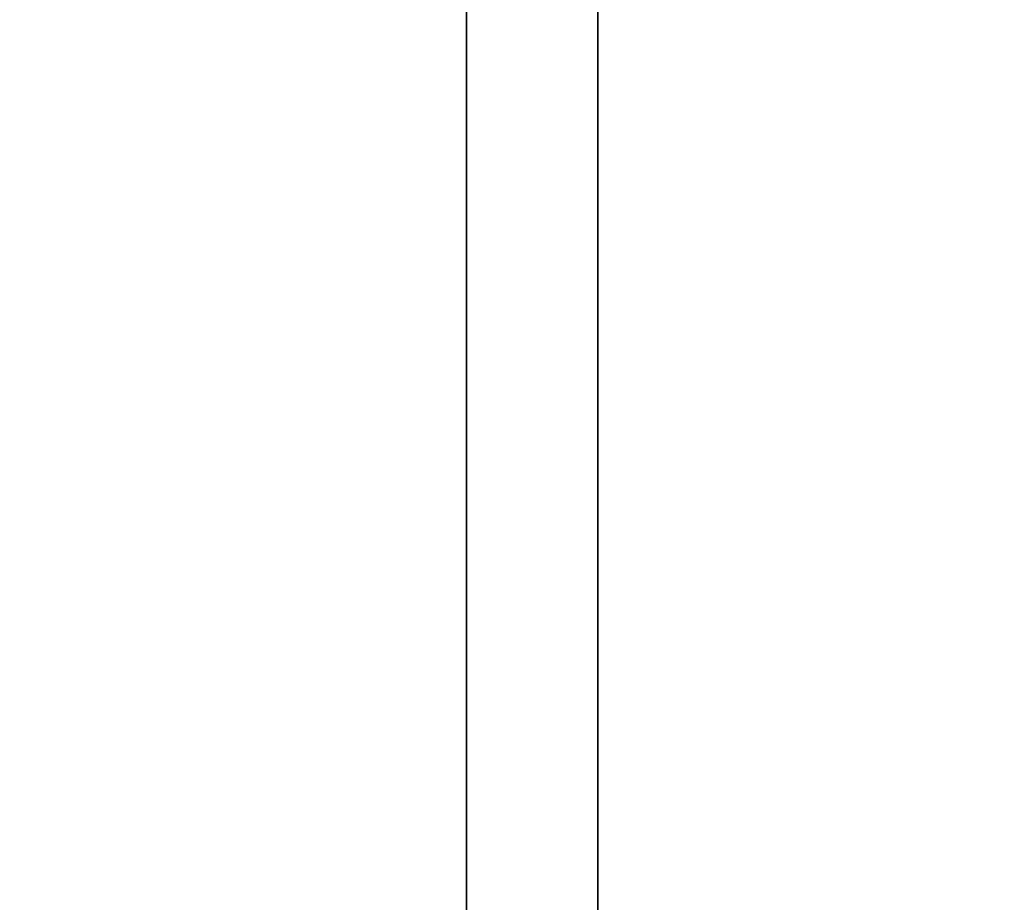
# Model space of a CAD drawing. Header units: millimetres. Extents: x 0 to 800, y -45 to 73.
# Tile 36 of 96: x 61.7 to 63.22, y 25.24 to 26.6. Entities that reach past the tile are written whole.
import ezdxf

# ---------------------------------------------------------------- set-up
doc = ezdxf.new("R2010")
doc.units = ezdxf.units.MM
doc.header["$LTSCALE"] = 65.185185
doc.layers.add('40', color=7, linetype='CONTINUOUS')
doc.layers.add('41', color=7, linetype='CONTINUOUS')

msp = doc.modelspace()

# ---------------------------------------------------------------- linework, layer by layer
at = {"layer": '40', "color": 44, "linetype": 'Continuous', "true_color": 0x8c7500}
for points in [[(62.5909, 54.7, -214.8374), (57.1712, -44.7, -206.0786), (57.1712, 54.7, -206.0786), (62.5909, 54.7, -214.8374)], [(62.5909, -44.7, -214.8374), (57.1712, -44.7, -206.0786), (62.5909, 54.7, -214.8374), (62.5909, -44.7, -214.8374)], [(68.2344, -44.7, -223.4537), (62.5909, -44.7, -214.8374), (68.2344, 54.7, -223.4537), (68.2344, -44.7, -223.4537)], [(68.2344, 54.7, -223.4537), (62.5909, -44.7, -214.8374), (62.5909, 54.7, -214.8374), (68.2344, 54.7, -223.4537)]]:
    msp.add_3dface(points, dxfattribs=at)
at = {"layer": '41', "color": 44, "linetype": 'Continuous', "true_color": 0x8c7500}
for points in [[(56.9772, 54.7, 205.7556), (62.3887, -44.7, 214.5195), (62.3887, 54.7, 214.5195), (56.9772, 54.7, 205.7556)], [(56.9772, -44.7, 205.7556), (62.3887, -44.7, 214.5195), (56.9772, 54.7, 205.7556), (56.9772, -44.7, 205.7556)], [(62.3887, 54.7, 214.5195), (68.0241, -44.7, 223.1412), (68.0241, 54.7, 223.1412), (62.3887, 54.7, 214.5195)], [(62.3887, -44.7, 214.5195), (68.0241, -44.7, 223.1412), (62.3887, 54.7, 214.5195), (62.3887, -44.7, 214.5195)]]:
    msp.add_3dface(points, dxfattribs=at)

doc.saveas('drawing.dxf')
